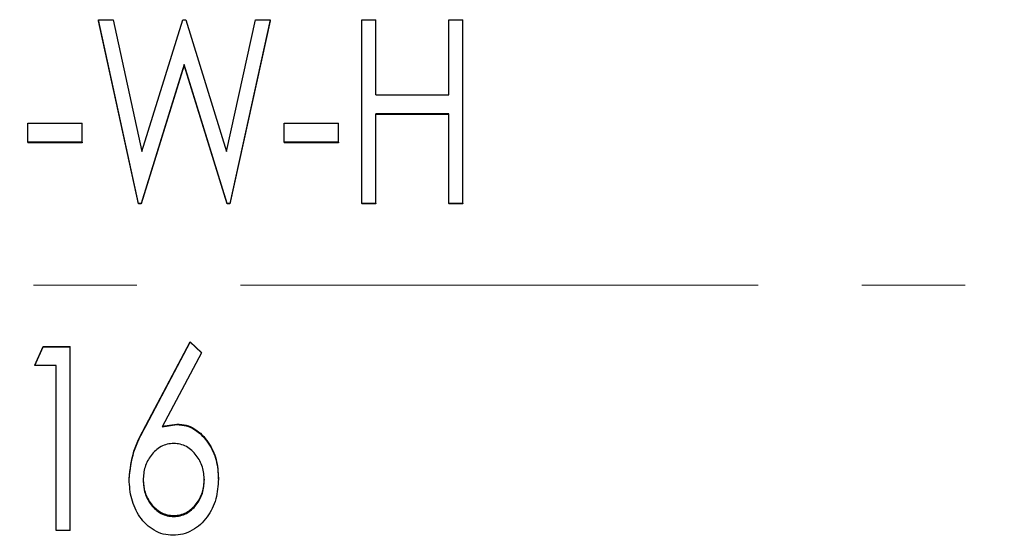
# Model space of a CAD drawing. Header units: millimetres. Extents: x 0 to 840, y 0 to 594.
# Tile 6 of 9: x 243 to 291, y 310 to 335. Entities that reach past the tile are written whole.
import ezdxf

# ---------------------------------------------------------------- set-up
doc = ezdxf.new("R2010")
doc.units = ezdxf.units.MM
doc.header["$LTSCALE"] = 2
doc.linetypes.add('CENTERX2', pattern=[20.32, 12.7, -2.54, 2.54, -2.54])

msp = doc.modelspace()

# ---------------------------------------------------------------- linework, layer by layer
at = {"color": 7, "linetype": 'Continuous', "lineweight": 25}
for p, q in [((246.902, 334.958), (247.622, 334.958)), ((248.873, 325.946), (246.902, 334.958)), ((246.902, 334.958), (246.902, 334.901)), ((248.873, 325.928), (246.902, 334.901)), ((247.622, 334.958), (249.037, 328.492)), ((249.037, 328.492), (251.047, 334.958)), ((251.047, 334.958), (251.188, 334.958)), ((251.188, 334.958), (253.191, 328.492)), ((253.191, 328.492), (254.615, 334.958)), ((255.325, 334.958), (253.344, 325.946)), ((255.325, 334.901), (253.344, 325.928)), ((254.615, 334.958), (255.325, 334.958)), ((255.325, 334.958), (255.325, 334.901)), ((259.825, 334.958), (260.518, 334.958)), ((259.825, 325.946), (259.825, 334.958)), ((260.518, 331.267), (260.518, 334.958)), ((264.095, 331.267), (264.095, 334.958)), ((264.095, 334.958), (264.787, 334.958)), ((264.787, 325.946), (264.787, 334.958)), ((251.114, 332.768), (248.996, 325.946)), ((251.114, 332.72), (248.996, 325.928)), ((251.114, 332.768), (251.114, 332.72)), ((253.225, 325.946), (251.114, 332.768)), ((253.225, 325.928), (251.114, 332.72)), ((260.518, 331.267), (264.095, 331.267)), ((264.095, 330.343), (260.518, 330.343)), ((260.518, 325.946), (260.518, 330.343)), ((264.095, 330.306), (260.518, 330.306)), ((264.095, 325.946), (264.095, 330.343)), ((243.441, 329.88), (246.095, 329.88)), ((243.441, 328.955), (243.441, 329.88)), ((246.095, 328.955), (246.095, 329.88)), ((256.018, 329.88), (258.672, 329.88)), ((256.018, 328.955), (256.018, 329.88)), ((258.672, 328.955), (258.672, 329.88)), ((246.095, 328.955), (243.441, 328.955)), ((243.441, 328.955), (243.441, 328.924)), ((246.095, 328.924), (243.441, 328.924)), ((246.095, 328.955), (246.095, 328.924)), ((258.672, 328.955), (256.018, 328.955)), ((256.018, 328.955), (256.018, 328.924)), ((258.672, 328.924), (256.018, 328.924)), ((258.672, 328.955), (258.672, 328.924)), ((248.873, 325.946), (248.873, 325.928)), ((248.996, 325.946), (248.873, 325.946)), ((248.996, 325.928), (248.873, 325.928)), ((248.996, 325.946), (248.996, 325.928)), ((253.344, 325.946), (253.225, 325.946)), ((253.225, 325.946), (253.225, 325.928)), ((253.344, 325.928), (253.225, 325.928)), ((253.344, 325.946), (253.344, 325.928)), ((260.518, 325.946), (259.825, 325.946)), ((259.825, 325.946), (259.825, 325.928)), ((260.518, 325.928), (259.825, 325.928)), ((260.518, 325.946), (260.518, 325.928)), ((264.787, 325.946), (264.095, 325.946)), ((264.095, 325.946), (264.095, 325.928)), ((264.787, 325.928), (264.095, 325.928)), ((264.787, 325.946), (264.787, 325.928)), ((243.787, 318.007), (244.182, 318.929)), ((243.787, 317.989), (244.182, 318.916)), ((244.182, 318.916), (244.182, 318.929)), ((244.182, 318.929), (245.518, 318.929)), ((244.182, 318.916), (245.518, 318.916)), ((245.518, 318.916), (245.518, 318.929)), ((245.518, 309.898), (245.518, 318.916)), ((249.219, 315.057), (251.402, 319.16)), ((249.219, 315.027), (251.402, 319.148)), ((251.402, 319.148), (251.402, 319.16)), ((251.402, 319.16), (251.961, 318.634)), ((251.402, 319.148), (251.961, 318.619)), ((251.961, 318.619), (250.034, 314.983)), ((251.961, 318.619), (251.961, 318.634)), ((243.787, 317.989), (243.787, 318.007)), ((244.825, 317.989), (243.787, 317.989)), ((244.825, 309.898), (244.825, 317.989)), ((250.034, 315.014), (250.753, 315.125)), ((250.034, 314.983), (250.753, 315.095)), ((250.753, 315.095), (250.753, 315.125)), ((248.402, 312.408), (248.402, 312.449)), ((249.095, 312.417), (249.095, 312.375)), ((252.095, 312.417), (252.095, 312.375)), ((252.787, 312.424), (252.787, 312.466)), ((250.595, 310.64), (250.595, 310.59)), ((245.518, 309.898), (244.825, 309.898))]:
    msp.add_line(p, q, dxfattribs=at)
at = {"color": 7, "linetype": 'CENTERX2', "lineweight": 18}
msp.add_line((401.191, 321.929), (47.611, 321.929), dxfattribs=at)
at = {"color": 7, "linetype": 'Continuous', "lineweight": 25}
for points, knots in [([(248.402, 312.449), (248.456, 312.909), (248.563, 313.83), (249, 314.647), (249.219, 315.057)], [0, 0, 0, 0, 0.498872, 1, 1, 1, 1]), ([(248.402, 312.408), (248.456, 312.869), (248.563, 313.794), (249, 314.615), (249.219, 315.027)], [0, 0, 0, 0, 0.499028, 1, 1, 1, 1]), ([(250.753, 315.125), (250.909, 315.114), (251.219, 315.091), (251.641, 314.895), (252.004, 314.601), (252.392, 314.118), (252.732, 313.395), (252.769, 312.776), (252.787, 312.466)], [0, 0, 0, 0, 0.125214, 0.250329, 0.369498, 0.500787, 0.750283, 1, 1, 1, 1]), ([(250.753, 315.095), (250.909, 315.084), (251.219, 315.061), (251.641, 314.864), (252.004, 314.569), (252.393, 314.083), (252.732, 313.357), (252.769, 312.735), (252.787, 312.424)], [0, 0, 0, 0, 0.1248952, 0.2497715, 0.3688488, 0.5001178, 0.7498627, 1, 1, 1, 1]), ([(250.595, 314.17), (250.486, 314.163), (250.27, 314.149), (249.965, 314.028), (249.701, 313.836), (249.407, 313.518), (249.143, 313.026), (249.111, 312.592), (249.095, 312.375)], [0, 0, 0, 0, 0.125057, 0.250072, 0.373686, 0.500472, 0.750091, 1, 1, 1, 1]), ([(252.095, 312.375), (252.079, 312.593), (252.047, 313.026), (251.781, 313.515), (251.489, 313.835), (251.225, 314.027), (250.919, 314.149), (250.703, 314.163), (250.595, 314.17)], [0, 0, 0, 0, 0.249919, 0.499487, 0.624752, 0.749919, 0.874949, 1, 1, 1, 1]), ([(250.56, 309.668), (250.4, 309.679), (250.077, 309.702), (249.631, 309.901), (249.239, 310.191), (248.823, 310.688), (248.477, 311.44), (248.427, 312.085), (248.402, 312.408)], [0, 0, 0, 0, 0.124364, 0.249601, 0.372945, 0.500252, 0.749883, 1, 1, 1, 1]), ([(249.095, 312.417), (249.111, 312.202), (249.144, 311.771), (249.409, 311.286), (249.702, 310.971), (249.966, 310.782), (250.271, 310.66), (250.487, 310.646), (250.595, 310.64)], [0, 0, 0, 0, 0.249496, 0.498801, 0.624065, 0.749245, 0.87455, 1, 1, 1, 1]), ([(249.095, 312.375), (249.111, 312.159), (249.144, 311.727), (249.409, 311.24), (249.702, 310.923), (249.966, 310.734), (250.271, 310.611), (250.487, 310.597), (250.595, 310.59)], [0, 0, 0, 0, 0.2499464, 0.4994879, 0.6247343, 0.7497867, 0.8748531, 1, 1, 1, 1]), ([(252.787, 312.424), (252.764, 312.095), (252.719, 311.439), (252.355, 310.678), (251.913, 310.189), (251.511, 309.901), (251.052, 309.703), (250.724, 309.68), (250.56, 309.668)], [0, 0, 0, 0, 0.250143, 0.499614, 0.624788, 0.750374, 0.875303, 1, 1, 1, 1]), ([(250.595, 310.64), (250.703, 310.646), (250.919, 310.66), (251.218, 310.781), (251.484, 310.968), (251.776, 311.283), (252.046, 311.771), (252.078, 312.202), (252.095, 312.417)], [0, 0, 0, 0, 0.125451, 0.250774, 0.370198, 0.501237, 0.750494, 1, 1, 1, 1]), ([(250.595, 310.59), (250.703, 310.597), (250.919, 310.611), (251.218, 310.732), (251.484, 310.92), (251.776, 311.237), (252.046, 311.726), (252.078, 312.159), (252.095, 312.375)], [0, 0, 0, 0, 0.125148, 0.250233, 0.369533, 0.500552, 0.750043, 1, 1, 1, 1])]:
    msp.add_open_spline(points, degree=3, knots=knots, dxfattribs=at)

doc.saveas('drawing.dxf')
